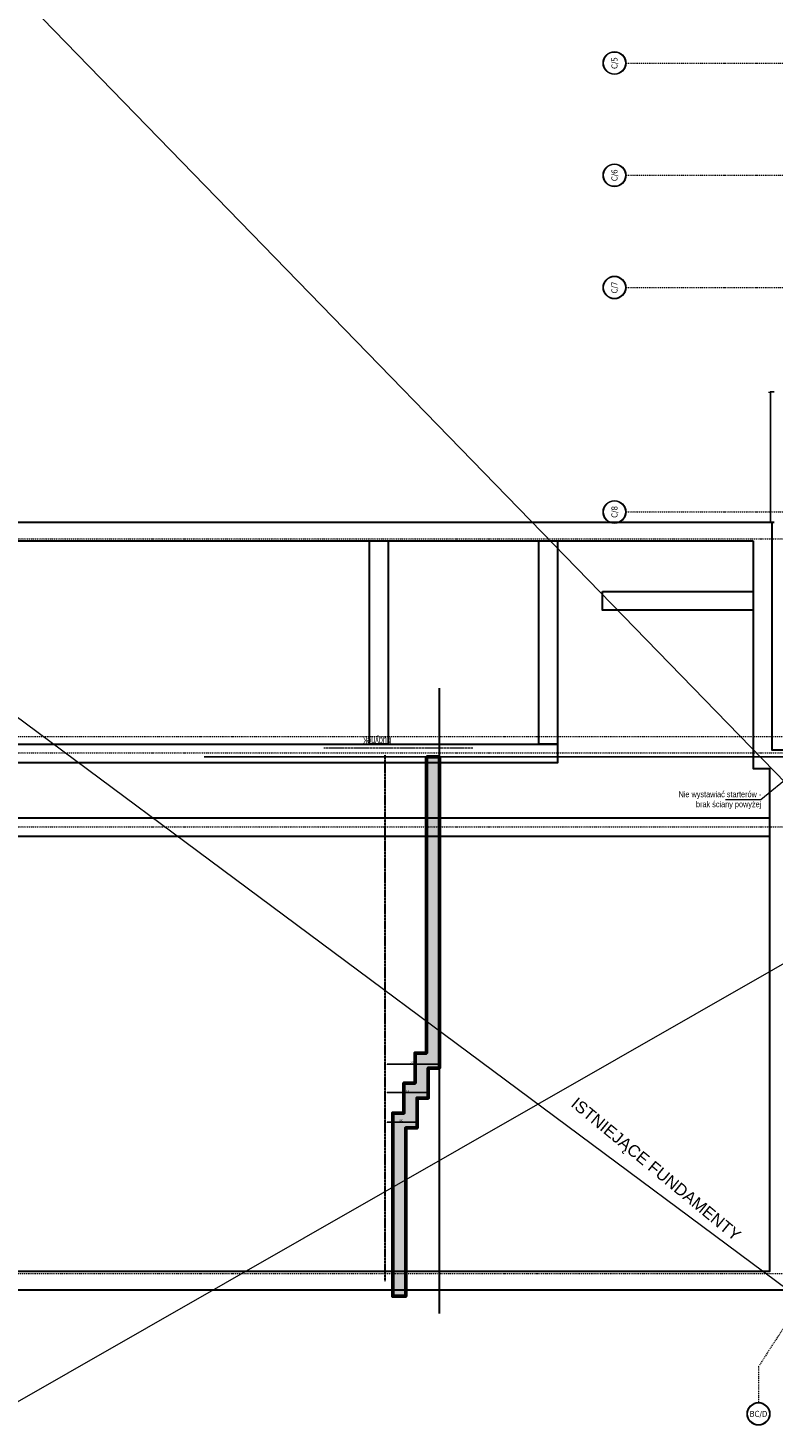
# Model space of a CAD drawing. Header units: millimetres. Extents: x -1893473 to 942156, y -568027 to 942944.
# Tile 109 of 256: x -33724 to -13787, y -135623 to -98194. Entities that reach past the tile are written whole.
import ezdxf
from ezdxf import colors
from ezdxf.entities.mleader import LeaderData, LeaderLine
from ezdxf.enums import TextEntityAlignment as Align
from ezdxf.math import Vec2, Vec3

# ---------------------------------------------------------------- set-up
doc = ezdxf.new("R2010")
doc.units = ezdxf.units.MM
doc.header["$LTSCALE"] = 0.2
for name, pattern in [('2_3', [1, 0.5, -0.5]), ('CENTER', [0.6, 0.375, -0.075, 0.075, -0.075]), ('DASHDOT', [25.4, 12.7, -6.35, 0, -6.35])]:
    doc.linetypes.add(name, pattern=pattern)
doc.layers.get('0').update_dxf_attribs({"lineweight": 0})
for name, color, linetype, lineweight in [('!! 0_ Istn-sciany', 7, 'Continuous', 30), ('!! 0_ Istn-widok', 1, 'Continuous', 15), ('!! 0_Osie', 1, 'DASHDOT', 13), ('!! 1_ tynk zewn  - nowy', 21, 'Continuous', 20), ('0-osie-tx', 66, 'Continuous', 9), ('P-Linia1', 3, 'Continuous', 53), ('P-Linia4', 253, 'Continuous', 13), ('P-Linia5', 4, 'Continuous', 60), ('P-Opis', 1, 'Continuous', 9), ('P-Opis fundamenty', 193, 'Continuous', 9), ('P-Opis ściany', 6, 'Continuous', 9), ('P-Osie', 1, 'DASHDOT', 18)]:
    doc.layers.add(name, color=color, linetype=linetype, lineweight=lineweight)
doc.layers.add('P-Linia1a', color=7, linetype='Continuous', lineweight=53, true_color=0x008ab8)
doc.styles.add('_Fd Opis', font='arial.ttf')
doc.styles.add('ROMANS', font='arial.ttf', dxfattribs={"width": 0.7})
doc.styles.get("Standard").update_dxf_attribs({"font": 'arial.ttf', "height": 25})
doc.styles.add('STYLE1', font='ARIALN.TTF')
doc.styles.add('TAHOMA', font='tahoma.ttf')
doc.dimstyles.new('RBCT DIM 20', dxfattribs={"dimtxt": 40, "dimasz": 50, "dimexe": 2.5, "dimexo": 150, "dimgap": 25, "dimtad": 1, "dimdec": 0, "dimzin": 1, "dimtxsty": 'STYLE1', "dimcen": 50, "dimclrd": 8, "dimclre": 8, "dimclrt": 2, "dimadec": 0, "dimazin": 0, "dimtfac": 1, "dimtdec": 0, "dimtmove": 0, "dimatfit": 3, "dimfxl": 1, "dimarcsym": 0})

# ---------------------------------------------------------------- blocks, each defined once
blk = doc.blocks.new('*U12')
h = blk.add_hatch(color=256)
edge = h.paths.add_edge_path()
edge.add_arc((0, 0), 30.6, 0, 360)
edge = h.paths.add_edge_path(flags=17)
edge.add_arc((0, 0), 29.4, 0, 360)
for radius in [30.6, 29.4]:
    blk.add_circle((0, 0), radius)
at = {"style": 'TAHOMA', "flags": 8}
blk.add_attdef('ANSICHTSNUMMER', text='', height=16, dxfattribs=at).set_placement((0, 0), align=Align.MIDDLE_CENTER)
blk = doc.blocks.new('BLOK OSI')
at = {"layer": 'P-Osie'}
for points in [[(51570, -196290.1), (53810.6, -196290.1)], [(51570, -196590.1), (53810.6, -196590.1)], [(51570, -196890.1), (53810.6, -196890.1)], [(51570, -197490.1), (53810.6, -197490.1)], [(48624.3, -197562.1), (53810.6, -197562.1)], [(48625.5, -198090.1), (53810.6, -198090.1)], [(48624.3, -198134.6), (52188.5, -198134.6)], [(48624.3, -198331.6), (52453.7, -198331.6)], [(48625.5, -199526.1), (52491.5, -199526.1)], [(51992.2, -199671.2), (51924.9, -199774.9), (51924.9, -199870.8)]]:
    blk.add_lwpolyline(points, dxfattribs=at)
at = {"layer": '0-osie-tx'}
ref = blk.add_blockref('*U12', (51539.4, -196290.1), dxfattribs=dict(at, rotation=270))
ref.add_attrib('ANSICHTSNUMMER', 'C/5', dxfattribs={"layer": '0', "height": 16, "rotation": 90, "style": 'TAHOMA', "flags": 8}).set_placement((51539.4, -196290.1), align=Align.MIDDLE_CENTER)
ref = blk.add_blockref('*U12', (51539.4, -196590.1), dxfattribs=dict(at, rotation=270))
ref.add_attrib('ANSICHTSNUMMER', 'C/6', dxfattribs={"layer": '0', "height": 16, "rotation": 90, "style": 'TAHOMA', "flags": 8}).set_placement((51539.4, -196590.1), align=Align.MIDDLE_CENTER)
ref = blk.add_blockref('*U12', (51539.4, -196890.1), dxfattribs=dict(at, rotation=270))
ref.add_attrib('ANSICHTSNUMMER', 'C/7', dxfattribs={"layer": '0', "height": 16, "rotation": 90, "style": 'TAHOMA', "flags": 8}).set_placement((51539.4, -196890.1), align=Align.MIDDLE_CENTER)
ref = blk.add_blockref('*U12', (51539.4, -197490.1), dxfattribs=dict(at, rotation=270))
ref.add_attrib('ANSICHTSNUMMER', 'C/8', dxfattribs={"layer": '0', "height": 16, "rotation": 90, "style": 'TAHOMA', "flags": 8}).set_placement((51539.4, -197490.1), align=Align.MIDDLE_CENTER)
ref = blk.add_blockref('*U12', (51924.9, -199901.4), dxfattribs=dict(at, rotation=180))
ref.add_attrib('ANSICHTSNUMMER', 'BC/D', dxfattribs={"layer": '0', "height": 16, "style": 'TAHOMA', "flags": 8}).set_placement((51924.9, -199901.4), align=Align.MIDDLE_CENTER)
blk = doc.blocks.new('*D5413')
at = {"layer": 'DEFPOINTS', "color": 0, "transparency": 16777216}
for p in [(-24164, -125895), (-24164, -126002), (-22714, -126002)]:
    blk.add_point(p, dxfattribs=at)
at = {"layer": 'P-Opis', "color": 8, "lineweight": -2, "transparency": 16777216}
for p, q in [((-24164, -125852), (-24164, -125893)), ((-22764, -125895), (-24114, -125895)), ((-22714, -125852), (-22714, -125893))]:
    blk.add_line(p, q, dxfattribs=at)
at = {"layer": 'P-Opis', "color": 8, "transparency": 16777216}
for points in [[(-24114, -125887), (-24114, -125903), (-24164, -125895)], [(-22764, -125887), (-22764, -125903), (-22714, -125895)]]:
    blk.add_solid(points, dxfattribs=at)
at = {"layer": 'P-Opis', "color": 2, "transparency": 16777216, "insert": (-23439, -125850), "char_height": 40, "attachment_point": 5, "style": 'STYLE1'}
blk.add_mtext('1450', dxfattribs=at)
blk = doc.blocks.new('*D5414')
at = {"layer": 'DEFPOINTS', "color": 0, "transparency": 16777216}
for p in [(-24164, -126645), (-24164, -126653), (-23014, -126645)]:
    blk.add_point(p, dxfattribs=at)
at = {"layer": 'P-Opis', "color": 8, "lineweight": -2, "transparency": 16777216}
for p, q in [((-24164, -126795), (-24164, -126655)), ((-23064, -126653), (-24114, -126653)), ((-23014, -126795), (-23014, -126655))]:
    blk.add_line(p, q, dxfattribs=at)
at = {"layer": 'P-Opis', "color": 8, "transparency": 16777216}
for points in [[(-24114, -126644), (-24114, -126661), (-24164, -126653)], [(-23064, -126644), (-23064, -126661), (-23014, -126653)]]:
    blk.add_solid(points, dxfattribs=at)
at = {"layer": 'P-Opis', "color": 2, "transparency": 16777216, "insert": (-23589, -126607), "char_height": 40, "attachment_point": 5, "style": 'STYLE1'}
blk.add_mtext('1150', dxfattribs=at)
blk = doc.blocks.new('*D5415')
at = {"layer": 'DEFPOINTS', "color": 0, "transparency": 16777216}
for p in [(-24164, -127440), (-24164, -127448), (-23314, -127440)]:
    blk.add_point(p, dxfattribs=at)
at = {"layer": 'P-Opis', "color": 8, "lineweight": -2, "transparency": 16777216}
for p, q in [((-24164, -127590), (-24164, -127451)), ((-23364, -127448), (-24114, -127448)), ((-23314, -127590), (-23314, -127451))]:
    blk.add_line(p, q, dxfattribs=at)
at = {"layer": 'P-Opis', "color": 8, "transparency": 16777216}
for points in [[(-24114, -127440), (-24114, -127456), (-24164, -127448)], [(-23364, -127440), (-23364, -127456), (-23314, -127448)]]:
    blk.add_solid(points, dxfattribs=at)
at = {"layer": 'P-Opis', "color": 2, "transparency": 16777216, "insert": (-23739, -127403), "char_height": 40, "attachment_point": 5, "style": 'STYLE1'}
blk.add_mtext('850', dxfattribs=at)
blk = doc.blocks.new('A$C66492EDE')
at = {"layer": 'P-Opis ściany', "color": 212, "lineweight": 13, "true_color": 0xd100d1, "insert": (-26404, 12865), "char_height": 160, "attachment_point": 6, "rotation": 0, "style": '_Fd Opis'}
blk.add_mtext('{\\W0.8;Nie wystawiać starterów -\\Pbrak ściany powyżej}', dxfattribs=at)
at = {"layer": 'P-Opis ściany', "color": 212, "lineweight": 13, "true_color": 0xd100d1}
ml = blk.add_multileader_mtext('Standard', dxfattribs=at)
ml.set_content('         ', color=(209, 0, 209))
ml.set_leader_properties()
ml.build(insert=Vec2(0, 0))
ml.multileader.update_dxf_attribs({"arrow_head_size": 96})
ctx = ml.context
ctx.base_point, ctx.char_height, ctx.arrow_head_size, ctx.landing_gap_size, ctx.plane_origin = Vec3(-27377, 12877), 3.2, 96, 1.6, Vec3(-27278, 11140)
ctx.text_align_type = 2
notes = []
notes.append((ctx, [(1, (1, 1, 0), (-26418, 12877), (-1, 0), 945, [(1, [(-25514, 13612)], 0, [])])]))
ctx.mtext.insert, ctx.mtext.alignment, ctx.mtext.flow_direction = Vec3(-27365, 12879), 3, 5
for ctx, leaders in notes:
    for number, flags, end, landing, length, lines in leaders:
        leader = LeaderData()
        leader.index, (leader.has_last_leader_line, leader.has_dogleg_vector, leader.attachment_direction) = number, flags
        leader.last_leader_point, leader.dogleg_vector, leader.dogleg_length = Vec3(end), Vec3(landing), length
        for number, points, colour, breaks in lines:
            line = LeaderLine()
            line.index, line.vertices, line.color, line.breaks = number, Vec3.list(points), colors.encode_raw_color(colour), breaks
            leader.lines.append(line)
        ctx.leaders.append(leader)

msp = doc.modelspace()

# ---------------------------------------------------------------- hatches: boundary and pattern name
at = {"layer": 'P-Linia1a', "transparency": 33554549}
h = msp.add_hatch(color=256, dxfattribs=at)
h.dxf.hatch_style = 1
h.paths.add_polyline_path([(-23063.54732, -117681.6753), (-23063.54732, -125601.67396), (-23363.54732, -125601.67396), (-23363.54732, -126401.67396), (-23663.54732, -126401.67396), (-23663.54732, -127201.67396), (-23963.54732, -127201.67396), (-23963.54732, -132101.67396), (-23613.54732, -132101.67396), (-23613.54732, -127601.67396), (-23313.54732, -127601.67396), (-23313.54732, -126801.67396), (-23013.54732, -126801.67396), (-23013.54732, -126001.67396), (-22713.54732, -126001.67396), (-22713.54732, -117681.6753)])

# ---------------------------------------------------------------- linework, layer by layer
at = {"layer": '!! 0_ Istn-sciany'}
for points in [[(-13816.63407, -111406.6753), (-13816.63407, -117493.00618), (-13376.63391, -117493.00618), (-13376.63391, -131936.6753), (-38206.63407, -131936.6753), (-38206.63407, -130506.6753), (-41806.63407, -130506.6753), (-41806.63407, -119376.6753), (-41036.63407, -119376.6753), (-41036.63407, -111406.6753), (-13756.63407, -111406.6753)], [(-15776.63407, -111406.6753), (-13816.63407, -111406.6753)]]:
    msp.add_lwpolyline(points, dxfattribs=at)
for points in [[(-14316.63407, -111906.6753), (-14316.63407, -117993.00618), (-13876.63391, -117993.00618), (-13876.63391, -131436.6753), (-37706.63407, -131436.6753), (-37706.63407, -130006.6753), (-41306.63407, -130006.6753), (-41306.63407, -119876.6753), (-40536.63407, -119876.6753), (-40536.63407, -111906.6753)], [(-24585.09202, -111906.6753), (-24085.09202, -111906.6753), (-24085.09202, -117342.07358), (-24585.09202, -117342.07358)], [(-20054.63614, -111906.6753), (-19554.63614, -111906.6753), (-19554.63614, -117342.07358), (-20054.63614, -117342.07358)], [(-18346.63407, -113262.88462), (-14316.63407, -113262.88462), (-14316.63407, -113762.88462), (-18346.63407, -113762.88462)], [(-40536.63407, -117342.07358), (-19554.63614, -117342.07358), (-19554.63614, -117842.07358), (-40536.63407, -117842.07358)], [(-40536.63407, -119312.07358), (-13876.63391, -119312.07358), (-13876.63391, -119812.07358), (-40536.63407, -119812.07358)]]:
    msp.add_lwpolyline(points, close=True, dxfattribs=at)
at = {"layer": '!! 0_ Istn-widok'}
msp.add_lwpolyline([(-13856.63407, -107941.6753), (-13906.63407, -107941.6753)], dxfattribs=at)
at = {"layer": '!! 1_ tynk zewn  - nowy'}
for points in [[(-13866.63407, -107921.6753), (-13866.63407, -111406.6753)], [(-13756.63407, -107921.6753), (-13866.63407, -107921.6753)], [(-13756.63407, -107931.6753), (-13866.63407, -107931.6753)], [(-13856.63407, -107921.6753), (-13856.63407, -111406.6753)]]:
    msp.add_lwpolyline(points, dxfattribs=at)
at = {"layer": 'P-Linia1', "lineweight": 25}
msp.add_lwpolyline([(-12071.76267, -117681.6753), (-29010.10172, -117681.6753)], dxfattribs=at)
at = {"layer": 'P-Linia1', "color": 1, "linetype": 'CENTER', "lineweight": 30, "ltscale": 0.1, "true_color": 0xf50000}
msp.add_lwpolyline([(-24163.54732, -131701.6753), (-24163.54732, -117621.6753)], dxfattribs=at)
at = {"layer": 'P-Linia1a'}
msp.add_lwpolyline([(-23063.54732, -117681.6753), (-23063.54732, -125601.67396), (-23363.54732, -125601.67396), (-23363.54732, -126401.67396), (-23663.54732, -126401.67396), (-23663.54732, -127201.67396), (-23963.54732, -127201.67396), (-23963.54732, -132101.67396), (-23613.54732, -132101.67396), (-23613.54732, -127601.67396), (-23313.54732, -127601.67396), (-23313.54732, -126801.67396), (-23013.54732, -126801.67396), (-23013.54732, -126001.67396), (-22713.54732, -126001.67396), (-22713.54732, -117681.6753)], close=True, dxfattribs=at)
at = {"layer": 'P-Linia4', "color": 2, "lineweight": 30}
msp.add_lwpolyline([(-22713.54732, -132558.22153), (-22713.54732, -115842.62461)], dxfattribs=at)
at = {"layer": 'P-Linia5', "linetype": '2_3', "lineweight": 20, "ltscale": 100}
msp.add_lwpolyline([(-25808.61957, -117437.00973), (-21808.61957, -117437.00973)], dxfattribs=at)
at = {"layer": 'P-Opis'}
msp.add_lwpolyline([(-41036.63407, -111406.6753), (-13376.63391, -131936.6753)], dxfattribs=at)
at = {"layer": 'P-Opis fundamenty', "color": 4}
msp.add_lwpolyline([(-68254.31192, -154490.62296), (46970.33988, -88637.29922), (-47642.67431, -83234.22897), (34737.58385, -167897.88563)], dxfattribs=at)

# ---------------------------------------------------------------- block references
at = {"layer": '!! 0_Osie', "xscale": 10, "yscale": 10, "zscale": 10}
msp.add_blockref('BLOK OSI', (-533423.74832, 1863769.20773), dxfattribs=at)
at = {"layer": 'P-Opis ściany'}
msp.add_blockref('A$C66492EDE', (12303.36593, -131701.6753), dxfattribs=at)

# ---------------------------------------------------------------- texts
at = {"layer": 'P-Linia5', "color": 6, "lineweight": 30, "insert": (-24009.88393, -117360.70816), "char_height": 200, "attachment_point": 1, "rotation": 180, "style": 'ROMANS'}
msp.add_mtext_dynamic_manual_height_columns('budynek', width=344.4519458, gutter_width=62.5, heights=[0], dxfattribs=at)
at = {"layer": 'P-Opis', "insert": (-16943.78271, -128738.13476), "char_height": 315, "width": 18701.8571859, "attachment_point": 5, "rotation": 320.396008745, "style": '_Fd Opis'}
msp.add_mtext('ISTNIEJĄCE FUNDAMENTY', dxfattribs=at)

# ---------------------------------------------------------------- dimensions: what is measured, and where the dimension line sits
at = {"layer": 'P-Opis'}
for base, p1, p2, picture, middle in [((-24163.54732, -125895.04017), (-22713.54732, -126001.67396), (-24163.54732, -126001.67396), '*D5413', (-23438.54732, -125849.61725)), ((-24163.54732, -126652.56844), (-23013.54732, -126645.21377), (-24163.54732, -126645.21377), '*D5414', (-23588.54732, -126607.14552)), ((-24163.54732, -127448.16398), (-23313.54732, -127439.6289), (-24163.54732, -127439.6289), '*D5415', (-23738.54732, -127402.74106))]:
    dim = msp.add_linear_dim(base=base, p1=p1, p2=p2, dimstyle='RBCT DIM 20', override={"dimscale": 1}, dxfattribs=at)
    dim.commit()
    dim.dimension.update_dxf_attribs({"geometry": picture, "text_midpoint": middle})

doc.saveas('drawing.dxf')
